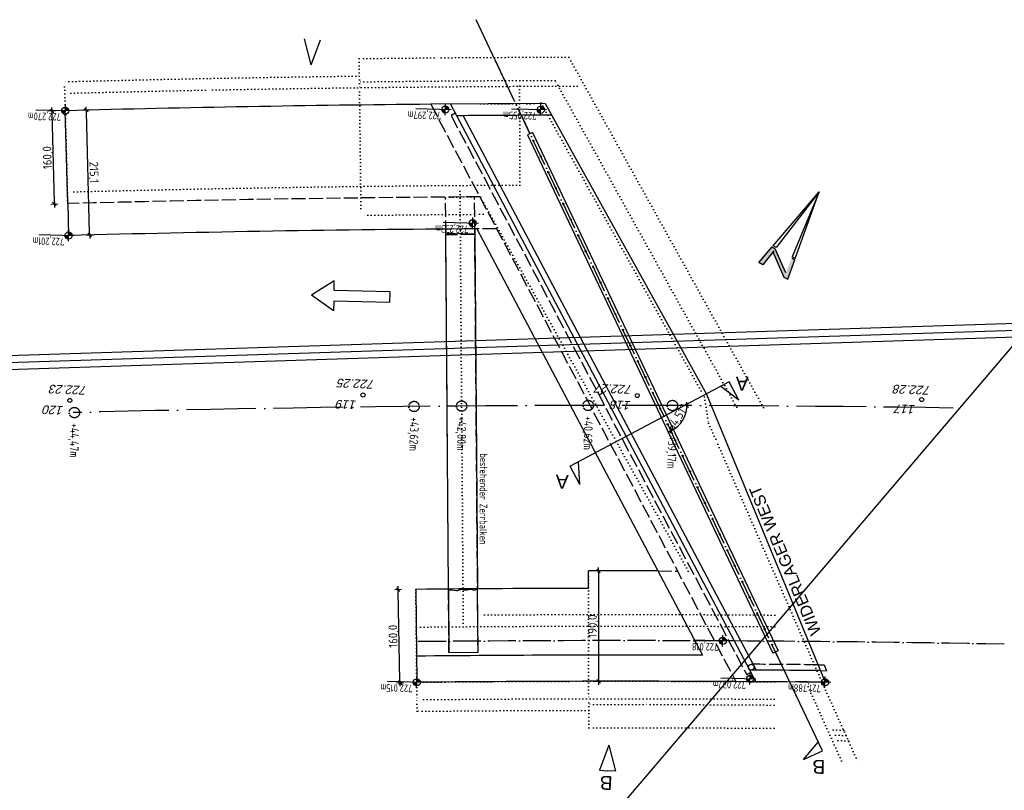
# Model space of a CAD drawing. Header units: millimetres. Extents: x -22426 to 17233, y -11107 to 42030.
# Tile 21 of 23: x 15537 to 17233, y -3966 to -2639. Entities that reach past the tile are written whole.
import ezdxf
from ezdxf.enums import TextEntityAlignment as Align

# ---------------------------------------------------------------- set-up
doc = ezdxf.new("R2010")
doc.units = ezdxf.units.MM
for name, pattern in [('ACAD_ISO02W100', [15, 12, -3]), ('ACAD_ISO04W100', [30, 24, -3, 0, -3]), ('ACAD_ISO07W100', [3, 0, -3])]:
    doc.linetypes.add(name, pattern=pattern)
for name, color, linetype in [('B_Nat-B', 2, 'Continuous'), ('B_Nat-H', 2, 'Continuous'), ('B_Nat-V', 2, 'Continuous'), ('Bemassung', 7, 'Continuous'), ('Blattrand innen', 7, 'Continuous'), ('Schalung', 23, 'Continuous'), ('Vermessung', 1, 'Continuous')]:
    doc.layers.add(name, color=color, linetype=linetype)
doc.styles.add('ARIAL', font='arial.ttf')
doc.styles.add('F0', font='txt')
doc.styles.add('isocp2', font='isocp2.shx')
doc.styles.add('NORM', font='arial.ttf', dxfattribs={"oblique": 15})
doc.styles.add('R0', font='txt', dxfattribs={"oblique": 15.0003})
doc.styles.add('SCHILD_FETT', font='arial.ttf')
doc.dimstyles.new('Benutzer6-50', dxfattribs={"dimtxt": 15, "dimasz": 3, "dimexe": 60, "dimexo": 80, "dimgap": 0.04, "dimtad": 1, "dimdec": 1, "dimzin": 1, "dimtxsty": 'isocp2', "dimblk": 'PFEILSPITZEN', "dimcen": 0.05, "dimse1": 1, "dimse2": 1, "dimclrd": 1, "dimclre": 1, "dimazin": 0, "dimtfac": 1, "dimtdec": 1, "dimtix": 1, "dimtmove": 1, "dimatfit": 2, "dimfxl": 1, "dimarcsym": 0})

# ---------------------------------------------------------------- blocks, each defined once
blk = doc.blocks.new('PFEILSPITZEN')
at = {"color": 0}
for p, q in [((-1, -1), (1, 1)), ((-1, 0), (2, 0)), ((0, -2), (0, 2))]:
    blk.add_line(p, q, dxfattribs=at)
blk = doc.blocks.new('*D92')
at = {"color": 1, "lineweight": -2}
blk.add_arc((16638.2, -3303.5), 48.3, 298.9083, 356.3052, dxfattribs=at)
at = {"layer": 'Defpoints', "color": 0}
for p in [(16357.2, -2710.5), (16638.2, -3303.5), (16679.6, -3303.5), (16673.4, -3336.5), (16879.4, -3812.6)]:
    blk.add_point(p, dxfattribs=at)
at = {"color": 1, "lineweight": -2, "xscale": 3, "yscale": 3, "zscale": 3}
for p, rotation in [((16686.5, -3303.6), 88.08427484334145), ((16658.8, -3347.1), 207.1292771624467)]:
    blk.add_blockref('PFEILSPITZEN', p, dxfattribs=dict(at, rotation=rotation))
at = {"color": 0, "insert": (16671.6, -3324.7), "char_height": 15, "attachment_point": 5, "rotation": 57.6068, "style": 'isocp2'}
blk.add_mtext('64,51°', dxfattribs=at)
blk = doc.blocks.new('*D93')
at = {"layer": 'Bemassung', "color": 1, "lineweight": -2}
blk.add_line((15597.1, -2953.4, 0), (15593.1, -2799.5, 0), dxfattribs=at)
at = {"layer": 'Defpoints', "color": 0}
for p in [(15593, -2796.5, 0), (15615.9, -2795.9), (15620.1, -2955.8)]:
    blk.add_point(p, dxfattribs=at)
at = {"layer": 'Bemassung', "color": 1, "lineweight": -2, "xscale": 3, "yscale": 3, "zscale": 3}
for p, rotation in [((15593, -2796.5, 0), 91.49835432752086), ((15597.2, -2956.4, 0), 271.4983543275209)]:
    blk.add_blockref('PFEILSPITZEN', p, dxfattribs=dict(at, rotation=rotation))
at = {"layer": 'Bemassung', "color": 0, "insert": (15586.5, -2876.7, 0), "char_height": 15, "attachment_point": 5, "rotation": 91.4984, "style": 'isocp2'}
blk.add_mtext('160,0', dxfattribs=at)
blk = doc.blocks.new('*D94')
at = {"layer": 'Bemassung', "color": 1, "lineweight": -2}
blk.add_line((16192.3, -3777.7, 0), (16189.4, -3623.7, 0), dxfattribs=at)
at = {"layer": 'Defpoints', "color": 0}
for p in [(16189.3, -3620.7, 0), (16219.7, -3620.1), (16222.7, -3780.1)]:
    blk.add_point(p, dxfattribs=at)
at = {"layer": 'Bemassung', "color": 1, "lineweight": -2, "xscale": 3, "yscale": 3, "zscale": 3}
for p, rotation in [((16189.3, -3620.7, 0), 91.07603988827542), ((16192.3, -3780.7, 0), 271.0760398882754)]:
    blk.add_blockref('PFEILSPITZEN', p, dxfattribs=dict(at, rotation=rotation))
at = {"layer": 'Bemassung', "color": 0, "insert": (16182.1, -3700.9, 0), "char_height": 15, "attachment_point": 5, "rotation": 91.076, "style": 'isocp2'}
blk.add_mtext('160,0', dxfattribs=at)
blk = doc.blocks.new('*D95')
at = {"layer": 'Bemassung', "color": 1, "lineweight": -2}
blk.add_line((16534.2, -3591.4, 0), (16534.5, -3775.4, 0), dxfattribs=at)
at = {"layer": 'Defpoints', "color": 0}
for p in [(16517, -3588.4), (16517.3, -3778.4), (16534.5, -3778.4, 0)]:
    blk.add_point(p, dxfattribs=at)
at = {"layer": 'Bemassung', "color": 1, "lineweight": -2, "xscale": 3, "yscale": 3, "zscale": 3}
for p, rotation in [((16534.2, -3588.4, 0), 90.08977908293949), ((16534.5, -3778.4, 0), 270.0897790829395)]:
    blk.add_blockref('PFEILSPITZEN', p, dxfattribs=dict(at, rotation=rotation))
at = {"layer": 'Bemassung', "color": 0, "insert": (16525.7, -3683.4, 0), "char_height": 15, "attachment_point": 5, "rotation": 90.0898, "style": 'isocp2'}
blk.add_mtext('190,0', dxfattribs=at)
blk = doc.blocks.new('GDS07')
at = {"color": 0}
blk.add_circle((0, 0), 0.35, dxfattribs=at)
at = {"color": 0, "style": 'R0', "oblique": 15.0003}
blk.add_attdef('BEZ', (1, 1), '', height=2, dxfattribs=at)
at = {"color": 0, "style": 'F0'}
blk.add_attdef('HOEHE', (1, -3), '', height=2, dxfattribs=at)
at = {"color": 0, "flags": 9}
blk.add_attdef('GZ', (1, -7), '', height=2, dxfattribs=at)
blk = doc.blocks.new('hoehenkote')
h = blk.add_hatch(color=0)
h.paths.add_polyline_path([(0, 0), (-10.2, 0, 0.414214), (0, -10.2)])
h.paths.add_polyline_path([(0, 10.2), (0, 0), (10.2, 0, 0.414214)])
at = {"color": 0}
for p, q in [((-16.4, 0), (84.4, 0)), ((0, 16.4), (0, -16.4))]:
    blk.add_line(p, q, dxfattribs=at)
blk.add_circle((0, 0), 10.2, dxfattribs=at)
blk = doc.blocks.new('*D91')
at = {"color": 1, "lineweight": -2}
blk.add_line((15657.9, -3006.9), (15652.4, -2797.9), dxfattribs=at)
at = {"layer": 'Defpoints', "color": 0}
for p in [(15615.9, -2795.9), (15652.3, -2794.9), (15621.5, -3010.9)]:
    blk.add_point(p, dxfattribs=at)
at = {"color": 1, "lineweight": -2, "xscale": 3, "yscale": 3, "zscale": 3}
for p, rotation in [((15652.3, -2794.9), 91.49835434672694), ((15657.9, -3009.9), 271.498354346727)]:
    blk.add_blockref('PFEILSPITZEN', p, dxfattribs=dict(at, rotation=rotation))
at = {"color": 0, "insert": (15663.8, -2902.2), "char_height": 15, "attachment_point": 5, "rotation": 271.4984, "style": 'isocp2'}
blk.add_mtext('215,1', dxfattribs=at)

msp = doc.modelspace()

# ---------------------------------------------------------------- hatches: boundary and pattern name
msp.add_hatch(color=0).paths.add_polyline_path([(16834.75, -3038.76), (16853.82, -3082.27), (16860.65, -3086.2), (16872.46, -3052.91), (16867.14, -3049.85), (16856.88, -3074.83), (16838.77, -3033.52), (16833.45, -3030.46), (16810.6, -3057.4), (16817.42, -3061.32)])

# ---------------------------------------------------------------- linework, layer by layer
for p, q in [((16389.78, -2779.2), (16323.41, -2639.12)), ((16039.39, -2717.11), (16027.89, -2672.31)), ((16039.39, -2717.11), (16055.64, -2673.81)), ((16416.42, -2835.42), (16401.43, -2803.8)), ((16420.93, -2833.28), (16411.9, -2837.57)), ((16411.9, -2837.57), (16834.71, -3730.02)), ((16411.9, -2837.57), (16834.71, -3730.02)), ((16420.93, -2833.28), (16843.75, -3725.73)), ((16276, -3619.63), (16271.35, -3009.65)), ((16321.35, -3009.26), (16326, -3619.25)), ((16759.5, -3263), (16485.42, -3407.89)), ((16776.19, -3294.58), (16745.01, -3270.66)), ((16776.19, -3294.58), (16759.5, -3263)), ((16502.11, -3439.46), (16485.42, -3407.89)), ((16502.11, -3439.46), (16499.91, -3400.23)), ((16843.75, -3725.73), (16834.71, -3730.02)), ((16854.22, -3759.5), (16839.23, -3727.87)), ((16919.87, -3898.08), (16853.5, -3758)), ((16912.21, -3750.01), (16923.07, -3750.12)), ((16916.35, -3760.05), (16927.2, -3760.16)), ((16923.07, -3750.12), (16927.2, -3760.16)), ((16887.59, -3913.37), (16912.85, -3883.26)), ((16552.11, -3888.41), (16535.86, -3931.72)), ((16552.11, -3888.41), (16563.61, -3933.21)), ((16887.59, -3913.37), (16919.87, -3898.08)), ((16535.86, -3931.72), (16549.73, -3932.46)), ((16563.61, -3933.21), (16549.73, -3932.46))]:
    msp.add_line(p, q)
at = {"color": 1, "linetype": 'ACAD_ISO07W100', "ltscale": 2}
for p, q in [((16122.02, -2706.15), (16122.63, -2756.14)), ((16818.58, -3307.03), (16483.14, -2703.5)), ((15620.08, -2955.83), (15614.59, -2745.9)), ((16399.12, -2923.8), (16398.27, -2743.8)), ((16772.39, -3306.26), (16459.64, -2743.57)), ((16124.96, -2946.13), (16122.63, -2756.14)), ((16435.46, -2782.38), (16716.75, -3288.48)), ((16301.49, -3684.43), (16295.7, -2924.44)), ((16124.96, -2946.13), (16125.33, -2976.13)), ((16320.85, -2944.26), (16270.85, -2944.63)), ((16689.05, -3588.58), (16330.89, -2944.19)), ((16271.08, -2974.63), (16321.08, -2974.25)), ((16716.75, -3288.48), (16723.7, -3333.86)), ((16723.7, -3333.86), (16739.92, -3370.09)), ((16739.92, -3370.09), (16922.82, -3787.86)), ((16517.19, -3683.44), (16517.04, -3588.44)), ((16219.72, -3620.14), (16220.36, -3685.14)), ((16220.36, -3685.14), (16221.6, -3810.13)), ((16517.19, -3683.44), (16517.39, -3808.44)), ((16895.26, -3787.56), (16955.69, -3921.48)), ((16922.82, -3787.86), (16980.87, -3916.49)), ((16221.8, -3830.13), (16221.6, -3810.13)), ((16517.46, -3858.44), (16517.39, -3808.44)), ((16956.65, -3862.82), (16928.62, -3861.5)), ((16960.76, -3871.94), (16932.74, -3870.61)), ((16964.88, -3881.05), (16936.85, -3879.73))]:
    msp.add_line(p, q, dxfattribs=at)
at = {"color": 1, "linetype": 'ACAD_ISO04W100', "ltscale": 2}
msp.add_line((16879.38, -3812.62), (16357.25, -2710.54), dxfattribs=at)
at = {"color": 1, "linetype": 'ACAD_ISO02W100', "ltscale": 2}
for p, q in [((16245.58, -2784.84), (16771.09, -3778.94)), ((16382.67, -2783.88), (16348.25, -2784.07)), ((16287.61, -2800.15), (16280.54, -2803.89)), ((16280.54, -2803.89), (16789.69, -3767.05)), ((16276.83, -3728.82), (16270.85, -2944.63)), ((16326.83, -3728.44), (16320.85, -2944.26)), ((15620.08, -2955.83), (15621.52, -3010.86)), ((16321.35, -3009.26), (16271.35, -3009.65)), ((16542.18, -3281.73), (16535.11, -3285.47)), ((16636.46, -3588.45), (16670.43, -3588.52)), ((16796.76, -3763.31), (16789.69, -3767.05))]:
    msp.add_line(p, q, dxfattribs=at)
at = {"color": 0}
for p, q in [((16835.18, -3028.42), (16914.18, -2935.29)), ((16914.18, -2935.29), (16840.38, -3031.42)), ((16914.18, -2935.29), (16868.15, -3047.4)), ((16873.35, -3050.39), (16914.18, -2935.29)), ((16810.6, -3057.4), (16833.45, -3030.46)), ((16833.45, -3030.46), (16838.77, -3033.52)), ((16840.38, -3031.42), (16835.18, -3028.42)), ((16856.88, -3074.83), (16838.77, -3033.52)), ((16836.05, -3037.06), (16817.42, -3061.32)), ((16834.75, -3038.76), (16853.82, -3082.27)), ((16867.14, -3049.85), (16872.46, -3052.91)), ((16873.35, -3050.39), (16868.15, -3047.4)), ((16817.42, -3061.32), (16810.6, -3057.4)), ((16860.65, -3086.2), (16872.46, -3052.91)), ((16853.82, -3082.27), (16860.65, -3086.2)), ((16853.82, -3082.27), (16860.65, -3086.2))]:
    msp.add_line(p, q, dxfattribs=at)
for p, direction in [((9398.79, -3414.62), (0.99948198, 0.03218332)), ((9399.17, -3426.5), (0.99948198, 0.03218332)), ((9399.55, -3438.38), (0.99948198, 0.03218332)), ((14895.89, -5962.58), (0.6483182, 0.7613695))]:
    msp.add_xline(p, direction)
for centre in [(16422.31, -2847.87), (16435.16, -2874.98), (16448, -2902.09), (16460.85, -2929.2), (16473.69, -2956.31), (16486.53, -2983.43), (16499.38, -3010.54), (16512.22, -3037.65), (16525.07, -3064.76), (16537.91, -3091.87), (16550.76, -3118.98), (16563.6, -3146.09), (16576.45, -3173.2), (16589.29, -3200.32), (16602.14, -3227.43), (16614.98, -3254.54), (16627.82, -3281.65), (16640.67, -3308.76), (16653.51, -3335.87), (16666.36, -3362.98), (16679.2, -3390.09), (16692.05, -3417.21), (16704.89, -3444.32), (16717.74, -3471.43), (16730.58, -3498.54), (16743.42, -3525.65), (16756.27, -3552.76), (16769.11, -3579.87), (16781.96, -3606.98), (16794.8, -3634.1), (16807.65, -3661.21), (16820.49, -3688.32), (16833.34, -3715.43)]:
    msp.add_circle(centre, 1)
at = {"color": 1, "linetype": 'ACAD_ISO04W100'}
for centre in [(15631.67, -3315.7), (16216.6, -3305.16), (16298.6, -3304.44), (16516.59, -3303.44), (16661.6, -3303.5)]:
    msp.add_circle(centre, 8.94, dxfattribs=at)
at = {"color": 1, "linetype": 'ACAD_ISO07W100', "ltscale": 2}
for centre, radius, start, end in [((16570.73, -39299.4), 36596, 90.137132, 90.702531), ((16570.73, -39299.4), 36566, 90.702531, 91.498354), ((16570.73, -39299.4), 36556, 90.174107, 90.702531), ((16570.73, -39299.4), 36546, 90.114475, 91.498354), ((16622.22, -48181.06), 45397.8, 90.282403, 90.381957), ((16570.73, -39299.4), 36516, 90.232021, 90.270296), ((16570.73, -39299.4), 36376, 90.270296, 91.498354), ((16570.73, -39299.4), 36356, 90.377973, 90.393797), ((16566.51, -38925), 35951.58, 90.47082, 90.703121), ((16570.73, -39299.4), 36326, 90.370638, 90.393762), ((16573, -39303.39), 35640, 89.573799, 90.396547), ((16573, -39303.39), 35620, 89.573799, 90.567244), ((16573, -39303.39), 35525, 89.573799, 90.567244), ((16573, -39303.39), 35495, 89.573799, 90.567244), ((16573, -39303.39), 35495, 89.573799, 90.567244), ((16573, -39303.39), 35475, 90.089779, 90.567244), ((16573, -39303.39), 35485, 89.573799, 90.089779), ((16573, -39303.39), 35445, 89.573799, 90.089779)]:
    msp.add_arc(centre, radius, start, end, dxfattribs=at)
at = {"color": 1, "linetype": 'ACAD_ISO02W100', "ltscale": 2}
for centre, radius, start, end in [((16570.3, -39279.5), 36336.1, 90.379201, 91.498507), ((16570.73, -39299.4), 36301, 90.334497, 90.387879), ((16575.92, -38970.43), 35222.03, 89.452946, 89.639282)]:
    msp.add_arc(centre, radius, start, end, dxfattribs=at)
at = {"color": 1, "linetype": 'ACAD_ISO04W100', "ltscale": 5}
msp.add_arc((16573, -39303.39), 36000, 89.08933, 91.501811, dxfattribs=at)
at = {"color": 1, "linetype": 'ACAD_ISO04W100', "ltscale": 2}
msp.add_arc((16573, -39303.39), 35595, 88.937118, 90.567244, dxfattribs=at)
at = {"layer": 'Bemassung'}
for p, q in [((16079.17, -3088.66), (16039.93, -3113.59)), ((16078.77, -3105.4), (16079.17, -3088.66)), ((16077.94, -3140.36), (16039.93, -3113.59)), ((16175.34, -3107.7), (16078.77, -3105.4)), ((16174.91, -3125.93), (16175.34, -3107.7)), ((16078.34, -3123.63), (16077.94, -3140.36)), ((16174.91, -3125.93), (16078.34, -3123.63))]:
    msp.add_line(p, q, dxfattribs=at)
at = {"layer": 'Schalung'}
for p, q in [((15620.08, -2955.83), (15615.9, -2795.88)), ((16442.22, -2783.63), (16245.58, -2784.84)), ((16279.37, -2784.56), (16805.13, -3779.15)), ((16442.22, -2783.63), (16720.21, -3283.78)), ((16301.16, -2804.39), (16805.87, -3759.15)), ((15620.08, -2955.83), (15621.52, -3010.81)), ((16271.35, -3009.65), (16271.27, -2999.65)), ((16321.27, -2999.26), (16321.35, -3009.26)), ((16324.98, -2999.23), (16713.22, -3733.67)), ((16275.05, -3007.44), (16271.35, -3009.65)), ((16278.92, -3007.53), (16275.05, -3007.44)), ((16284.45, -3007.29), (16278.92, -3007.53)), ((16287.77, -3007.74), (16284.45, -3007.29)), ((16290.2, -3008.55), (16287.77, -3007.74)), ((16291.8, -3007.38), (16290.2, -3008.55)), ((16295.5, -3007.62), (16291.8, -3007.38)), ((16298.91, -3007.48), (16295.5, -3007.62)), ((16301.48, -3007.77), (16298.91, -3007.48)), ((16304.72, -3008.37), (16301.48, -3007.77)), ((16308.82, -3008.17), (16304.72, -3008.37)), ((16313.28, -3008.5), (16308.82, -3008.17)), ((16318.07, -3007.78), (16313.28, -3008.5)), ((16321.35, -3009.26), (16318.07, -3007.78)), ((16720.21, -3283.78), (16924.62, -3780.13)), ((16517.09, -3618.44), (16517.04, -3588.44)), ((16219.72, -3620.14), (16221.3, -3780.13)), ((16276, -3619.63), (16276.83, -3728.82)), ((16278.91, -3621.75), (16276, -3619.63)), ((16281.71, -3621.69), (16278.91, -3621.75)), ((16282.52, -3621.3), (16281.71, -3621.69)), ((16285.98, -3621.79), (16282.52, -3621.3)), ((16288.49, -3622.38), (16285.98, -3621.79)), ((16291.16, -3622.44), (16288.49, -3622.38)), ((16292.76, -3622.22), (16291.16, -3622.44)), ((16298.4, -3620.48), (16292.76, -3622.22)), ((16300.13, -3620.53), (16298.4, -3620.48)), ((16303.18, -3621.26), (16300.13, -3620.53)), ((16307.84, -3621.64), (16303.18, -3621.26)), ((16310.79, -3620.78), (16307.84, -3621.64)), ((16315.6, -3620.23), (16310.79, -3620.78)), ((16319.95, -3622.2), (16315.6, -3620.23)), ((16326, -3619.25), (16319.95, -3622.2)), ((16326.83, -3728.44), (16326, -3619.25)), ((16768.01, -3708.93), (16699.98, -3708.62)), ((16276.83, -3728.82), (16326.83, -3728.44))]:
    msp.add_line(p, q, dxfattribs=at)
at = {"layer": 'Schalung', "color": 0}
msp.add_circle((16797.55, -3754.1), 5, dxfattribs=at)
at = {"layer": 'Schalung'}
for centre, radius, start, end in [((16570.73, -39299.4), 36516, 90.510175, 91.498354), ((16573, -39303.39), 36500, 90.187879, 90.444402), ((16570.73, -39299.4), 36301, 90.387879, 91.498354), ((16573, -39303.39), 35715, 89.898208, 90.089779), ((16573, -39303.39), 35685, 90.089779, 90.567244), ((16573, -39303.39), 35570, 89.774138, 90.567244), ((16573, -39303.39), 35545, 89.446552, 89.642925), ((16573, -39303.39), 35525, 89.432902, 90.567244)]:
    msp.add_arc(centre, radius, start, end, dxfattribs=at)

# ---------------------------------------------------------------- block references
at = {"xscale": 0.6, "yscale": 0.6, "zscale": 0.6, "rotation": 178.633486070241}
for p in [(15615.9, -2795.88), (16270.57, -2793.88), (16434.93, -2794.25), (16317.64, -2989.63), (15621.52, -3010.81), (16748.31, -3708.82), (16795.45, -3774.24), (16221.38, -3780.13), (16924.62, -3780.13)]:
    msp.add_blockref('hoehenkote', p, dxfattribs=at)
at = {"layer": 'B_Nat-V'}
ref = msp.add_blockref('GDS07', (15623.77, -3294.81), dxfattribs=dict(at, xscale=9.999999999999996, yscale=10, zscale=100, rotation=177.8458909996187))
ref.add_attrib('', '120', (15613.4, -3304.43), dxfattribs={"layer": 'B_Nat-B', "height": 15, "rotation": 177.84589, "style": 'NORM', "oblique": 15})
ref.add_attrib('Hoehe', '722.23', (15653.76, -3270.07), dxfattribs={"layer": 'B_Nat-H', "height": 15, "rotation": 177.84589, "style": 'NORM', "oblique": 15})
ref = msp.add_blockref('GDS07', (16128.73, -3285.45), dxfattribs=dict(at, xscale=9.999999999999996, yscale=10, zscale=100, rotation=177.8458909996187))
ref.add_attrib('', '119', (16118.36, -3295.07), dxfattribs={"layer": 'B_Nat-B', "height": 15, "rotation": 177.84589, "style": 'NORM', "oblique": 15})
ref.add_attrib('Hoehe', '722.25', (16149.53, -3259.72), dxfattribs={"layer": 'B_Nat-H', "height": 15, "rotation": 177.84589, "style": 'NORM', "oblique": 15})
ref = msp.add_blockref('GDS07', (16601.07, -3286.34), dxfattribs=dict(at, xscale=9.999999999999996, yscale=10, zscale=100, rotation=177.8458909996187))
ref.add_attrib('', '118', (16590.7, -3295.96), dxfattribs={"layer": 'B_Nat-B', "height": 15, "rotation": 177.84589, "style": 'NORM', "oblique": 15})
ref.add_attrib('Hoehe', '722.27', (16593.09, -3268.61), dxfattribs={"layer": 'B_Nat-H', "height": 15, "rotation": 177.84589, "style": 'NORM', "oblique": 15})
ref = msp.add_blockref('GDS07', (17090.97, -3293.25), dxfattribs=dict(at, xscale=9.999999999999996, yscale=10, zscale=100, rotation=177.8458909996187))
ref.add_attrib('', '117', (17080.6, -3302.87), dxfattribs={"layer": 'B_Nat-B', "height": 15, "rotation": 177.84589, "style": 'NORM', "oblique": 15})
ref.add_attrib('Hoehe', '722.28', (17107.01, -3270.09), dxfattribs={"layer": 'B_Nat-H', "height": 15, "rotation": 177.84589, "style": 'NORM', "oblique": 15})

# ---------------------------------------------------------------- texts
at = {"color": 1, "linetype": 'ACAD_ISO07W100', "ltscale": 2, "style": 'isocp2', "width": 0.9}
for s, p in [('+42,80m', (16287.37, -3322.42)), ('+40,62m', (16505.37, -3321.42)), ('+44,47m', (15620.44, -3333.68)), ('+43,62m', (16205.37, -3323.14)), ('+39,17m', (16649.55, -3355.69))]:
    msp.add_text(s, height=15, rotation=268.63349, dxfattribs=at).set_placement(p, align=Align.BOTTOM_LEFT)
at = {"layer": 'Bemassung', "style": 'isocp2', "width": 0.9}
for s, rotation, p in [('722,270m', 178.63349, (15608.71, -2796.19)), ('722,297m', 178.63349, (16263.38, -2794.19)), ('722,055m', 178.63349, (16427.74, -2794.57)), ('722,233m', 178.63349, (16310.45, -2989.94)), ('722,201m', 178.63349, (15614.33, -3011.12)), ('bestehender Zerrbalken', 269.76021, (16326.15, -3385.71)), ('722,018', 178.63349, (16741.12, -3709.14)), ('722,015m', 178.63349, (16214.19, -3780.44)), ('722,037m', 178.63349, (16788.26, -3774.55)), ('721,788m', 178.63349, (16917.43, -3780.44))]:
    msp.add_text(s, height=13, rotation=rotation, dxfattribs=at).set_placement(p, align=Align.BOTTOM_LEFT)
at = {"layer": 'Blattrand innen', "style": 'SCHILD_FETT'}
for s, rotation, p in [('A', 178.63349, (16793.34, -3246.94)), ('A', 178.63349, (16483.43, -3415.97)), ('B', 178.63349, (16925.34, -3906.78)), ('B', 176.63349, (16559.75, -3934.89))]:
    msp.add_text(s, height=24, rotation=rotation, dxfattribs=at).set_placement(p, align=Align.BOTTOM_LEFT)
at = {"layer": 'Vermessung', "style": 'ARIAL'}
msp.add_text('WIDERLAGER WEST', height=20, rotation=112.74254, dxfattribs=at).set_placement((16918.35, -3693.99))

# ---------------------------------------------------------------- dimensions: what is measured, and where the dimension line sits
dim = msp.add_angular_dim_2l(base=(16673.41, -3336.49), line1=((16879.38, -3812.62), (16357.25, -2710.54)), line2=((16638.15, -3303.45), (16679.63, -3303.55)), dimstyle='Benutzer6-50')
dim.commit()
dim.dimension.update_dxf_attribs({"geometry": '*D92', "text_midpoint": (16671.63, -3324.69)})
dim = msp.add_aligned_dim(p1=(15621.52, -3010.86), p2=(15615.9, -2795.88), distance=-36.44, dimstyle='Benutzer6-50')
dim.commit()
dim.dimension.update_dxf_attribs({"geometry": '*D91', "text_midpoint": (15663.8, -2902.19)})
at = {"layer": 'Bemassung'}
for p1, p2, distance, picture, middle in [((15620.08, -2955.83), (15615.9, -2795.88), 22.87, '*D93', (15586.47, -2876.68, 0)), ((16517.04, -3588.44), (16517.34, -3778.44), 17.16, '*D95', (16525.69, -3683.42, 0)), ((16222.72, -3780.12), (16219.72, -3620.14), 30.42, '*D94', (16182.14, -3700.86, 0))]:
    dim = msp.add_aligned_dim(p1=p1, p2=p2, distance=distance, dimstyle='Benutzer6-50', dxfattribs=at)
    dim.commit()
    dim.dimension.update_dxf_attribs({"geometry": picture, "text_midpoint": middle})

doc.saveas('drawing.dxf')
